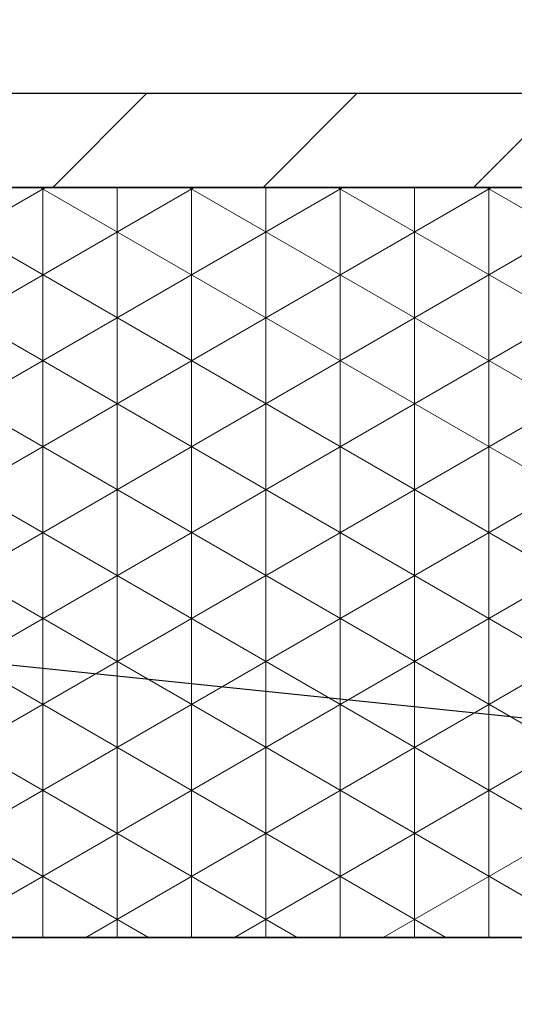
# Model space of a CAD drawing. Header units: millimetres. Extents: x 58700 to 76644, y 972 to 11123.
# Tile 192 of 256: x 62229 to 62239, y 7273 to 7294. Entities that reach past the tile are written whole.
import ezdxf

# ---------------------------------------------------------------- set-up
doc = ezdxf.new("R2010")
doc.units = ezdxf.units.MM

msp = doc.modelspace()

# ---------------------------------------------------------------- hatches: boundary and pattern name
at = {"lineweight": 13}
h = msp.add_hatch(dxfattribs=at)
h.set_pattern_fill('ANSI33', color=256, scale=50, style=0)
h.set_pattern_definition([(45, (-737.5, -83.74), (-224.5064, 224.5064), []), (45, (-513, -83.74), (-224.5064, 224.5064), [158.75, -79.375])])
h.paths.add_polyline_path([(62007.08351, 7097.51177), (62407.08355, 7097.51177), (62407.08352, 7255.04828), (62402.08077, 7255.04828), (62402.08077, 7274.80127), (62007.08351, 7274.80127)])
h.paths.add_polyline_path([(62385.84452, 7570.31053), (62385.84452, 7492.87828), (62037.07204, 7492.87828), (62037.07204, 7570.31053)], flags=16)
h.paths.add_polyline_path([(62665.49564, 7274.80127), (62665.49564, 7633.59965), (62453.28351, 7630.76385), (62453.28351, 7460.91533), (62503.28351, 7460.91533), (62503.28351, 7450.91533), (62453.28351, 7450.91533), (62453.28351, 7274.80127)])
h.paths.add_polyline_path([(62410.88351, 7450.91533), (62360.88351, 7450.91533), (62360.88351, 7460.91533), (62410.88351, 7460.91533), (62410.88351, 7630.19726), (62031.00596, 7625.12095), (62007.08351, 7601.1985), (62007.08351, 7290.80127), (62124.58214, 7290.80127), (62124.58214, 7292.80127), (62284.58214, 7292.80127), (62284.58214, 7290.80127), (62410.88351, 7290.80127)])
h.paths.add_polyline_path([(62083.36987, 7308.26795), (62083.36987, 7416.70533), (62304.40323, 7416.70533), (62304.40323, 7308.26795)])
at = {"lineweight": 9}
h = msp.add_hatch(dxfattribs=at)
h.set_pattern_fill('ANSI31', color=256)
h.set_pattern_definition([(45, (-737.497, -83.7406), (-2.24506403, 2.24506403), [])])
h.paths.add_polyline_path([(62284.58214, 7292.80127), (62124.58214, 7292.80127), (62124.58214, 7290.80127), (62284.58214, 7290.80127)])
h = msp.add_hatch(dxfattribs=at)
h.set_pattern_fill('NET3', color=256, scale=0.5, angle=90)
h.set_pattern_definition([(90, (-737.497, -83.7406), (-1.5875, 1e-16), []), (150, (-737.497, -83.7406), (-0.79375, -1.37481533), []), (210, (-737.497, -83.7406), (0.79375, -1.37481533), [])])
h.paths.add_polyline_path([(62244.58214, 7290.80127), (62164.58214, 7290.80127), (62164.58214, 7274.80127), (62244.58214, 7274.80127)])

# ---------------------------------------------------------------- linework, layer by layer
for p, q in [((62007.08351, 7290.80127), (62409.66918, 7290.80127)), ((62210.18143, 7282.49197), (62674.96161, 7234.6444)), ((62396.06918, 7274.80127), (62007.08351, 7274.80127))]:
    msp.add_line(p, q)
for points in [[(62124.58214, 7290.80127), (62284.58214, 7290.80127), (62284.58214, 7292.80127), (62124.58214, 7292.80127)], [(62164.58214, 7274.80127), (62244.58214, 7274.80127), (62244.58214, 7290.80127), (62164.58214, 7290.80127)]]:
    msp.add_lwpolyline(points, close=True)

doc.saveas('drawing.dxf')
